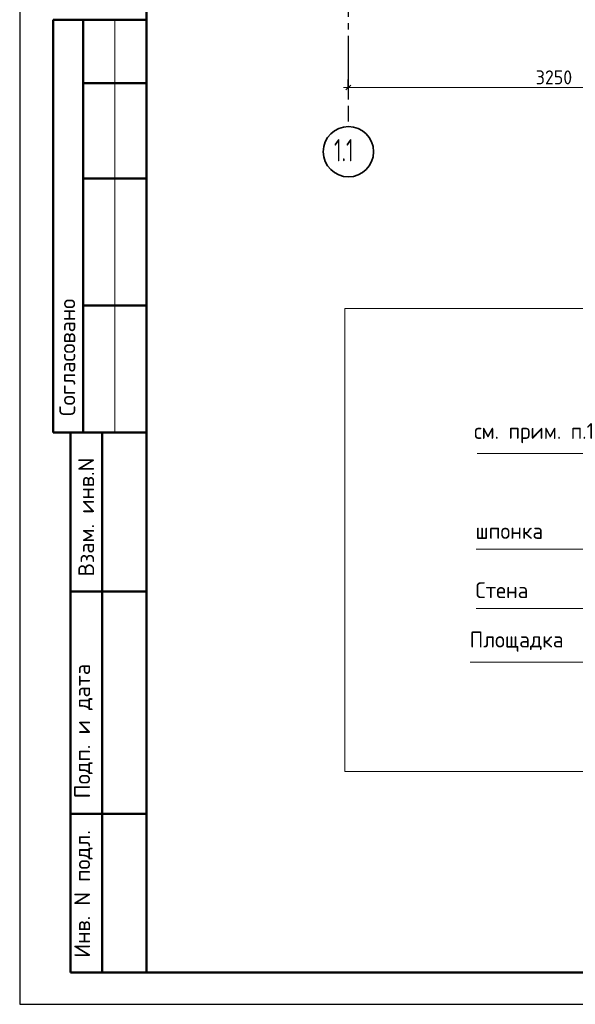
# Model space of a CAD drawing. Header units: millimetres. Extents: x 0 to 21000, y 0 to 14850.
# Tile 1 of 17: x 0 to 4376, y 0 to 7751. Entities that reach past the tile are written whole.
import ezdxf

# ---------------------------------------------------------------- set-up
doc = ezdxf.new("R2010")
doc.units = ezdxf.units.MM
doc.linetypes.add('______5', pattern=[550, 400, -50, 50, -50])
for name, color, linetype, lineweight in [('Standard', 7, 'Continuous', 25), ('Позиционная метка линия выноска', 7, 'Continuous', 13), ('Размерная линия_ общее', 7, 'Continuous', 13), ('Текст_ общее', 7, 'Continuous', 25)]:
    doc.layers.add(name, color=color, linetype=linetype, lineweight=lineweight)
doc.layers.add('Оси', color=7, linetype='______5', true_color=0x656565)
doc.styles.add('ISOCPEUR', font='txt')

msp = doc.modelspace()

# ---------------------------------------------------------------- linework, layer by layer
at = {"layer": 'Standard', "color": 7, "linetype": 'Continuous', "lineweight": 25, "transparency": 33554687}
msp.add_line((1000, 14600), (1000, 529.1), dxfattribs=at)
at = {"layer": 'Standard', "color": 7, "linetype": 'Continuous', "lineweight": 50, "transparency": 33554687}
for p, q in [((3.1, 7750), (0, 7750)), ((1000, 7750), (263.4, 7750)), ((263.4, 7750), (263.4, 4500)), ((263.4, 7750), (263.4, 4500)), ((500, 7750), (500, 4500)), ((1000, 7250), (500, 7250)), ((1000, 6500), (500, 6500)), ((1000, 5500), (500, 5500)), ((0, 4500), (3.1, 4500)), ((263.4, 4500), (1000, 4500)), ((400, 250), (400, 4500)), ((400, 250), (400, 4500)), ((650, 250), (650, 4500)), ((400, 3250), (1000, 3250)), ((400, 1500), (1000, 1500)), ((1000, 250), (400, 250))]:
    msp.add_line(p, q, dxfattribs=at)
at = {"layer": 'Standard', "color": 7, "linetype": 'Continuous', "lineweight": 13, "transparency": 33554687}
msp.add_line((750, 7750), (750, 4500), dxfattribs=at)
at = {"layer": 'Standard', "color": 7, "linetype": 'Continuous', "lineweight": 25, "transparency": 33554687}
msp.add_lwpolyline([(0, 0), (21000, 0), (21000, 14850), (0, 14850), (0, 0)], close=True, dxfattribs=at)
at = {"layer": 'Standard', "color": 7, "linetype": 'Continuous', "lineweight": 13, "transparency": 33554687}
for points in [[(21000, 14850), (0, 14850), (0, 0), (21000, 0), (21000, 14850)], [(8092.9, 5476.9), (2560.1, 5476.9), (2560.1, 1833.8), (8092.9, 1833.8), (8092.9, 5476.9)]]:
    msp.add_lwpolyline(points, dxfattribs=at)
at = {"layer": 'Standard', "color": 7, "linetype": 'Continuous', "lineweight": 50, "transparency": 33554687}
msp.add_lwpolyline([(1000, 14600), (20750, 14600), (20750, 250), (1000, 250), (1000, 14600)], close=True, dxfattribs=at)
at = {"layer": 'Оси', "color": 8, "linetype": '______5', "lineweight": -3, "transparency": 33554687}
msp.add_line((2588.4, 12573.7), (2588.4, 6949.1), dxfattribs=at)
at = {"layer": 'Оси', "color": 7, "linetype": 'Continuous', "lineweight": 35, "transparency": 33554687}
msp.add_circle((2589.7, 6711.6), 198.1, dxfattribs=at)
at = {"layer": 'Позиционная метка линия выноска', "color": 7, "linetype": 'Continuous', "lineweight": 13, "transparency": 33554687}
for p, q in [((3595, 3582.1), (5151.5, 3582.1)), ((3595, 3115.4), (4492, 3115.4))]:
    msp.add_line(p, q, dxfattribs=at)
at = {"layer": 'Размерная линия_ общее', "color": 7, "linetype": 'Continuous', "lineweight": 13, "transparency": 33554687}
for q in [(2550.9, 7216.6), (5838.4, 7216.6)]:
    msp.add_line((2588.4, 7216.6), q, dxfattribs=at)
at = {"layer": 'Размерная линия_ общее', "color": 7, "linetype": 'Continuous', "lineweight": 25, "transparency": 33554687}
msp.add_line((2569.7, 7197.8), (2607.2, 7235.3), dxfattribs=at)
at = {"layer": 'Размерная линия_ общее', "color": 253, "linetype": 'Continuous', "lineweight": -3, "true_color": 0xa0a0a0, "transparency": 33554687}
for q in [(2588.4, 7279.1), (2588.4, 7259.8), (2588.4, 7154.1)]:
    msp.add_line((2588.4, 7216.6), q, dxfattribs=at)
at = {"layer": 'Текст_ общее', "color": 7, "linetype": 'Continuous', "lineweight": 13, "transparency": 33554687}
for points in [[(4847.1, 3783), (4847.1, 4334.7), (3603.9, 4334.7)], [(5519.2, 3226.3), (5519.2, 2693), (3549.2, 2693)]]:
    msp.add_lwpolyline(points, dxfattribs=at)

# ---------------------------------------------------------------- texts
at = {"layer": 'Standard', "color": 7, "linetype": 'Continuous', "lineweight": 50, "transparency": 33554687, "char_height": 125, "attachment_point": 7, "rotation": 90, "style": 'ISOCPEUR'}
for s, insert, width in [('\\A1;{\\fISOCPEUR|i0|b0;\\H125.000000;\\W1.000000;\\C7;Согласовано}\\P', (437.5, 4630.7), 1035.938), ('\\A1;{\\fISOCPEUR|i0|b0;\\H125.000000;\\W1.000000;\\C7;Взам. инв.N}\\P', (586.5, 3367.9), 954.549), ('\\A1;{\\fISOCPEUR|i0|b0;\\H125.000000;\\W1.000000;\\C7;Подп. и дата}\\P', (574.7, 1621.1), 1098.529), ('\\A1;{\\fISOCPEUR|i0|b0;\\H125.000000;\\W1.000000;\\C7;Инв. N подл.}\\P', (574.7, 367), 1010.897)]:
    msp.add_mtext(s, dxfattribs=dict(at, insert=insert, width=width))
at = {"layer": 'Оси', "color": 7, "linetype": 'Continuous', "lineweight": 35, "transparency": 33554687, "insert": (2475.9, 6635.5), "char_height": 175, "width": 287.287, "attachment_point": 7, "style": 'ISOCPEUR'}
msp.add_mtext('\\W0.68;1.1', dxfattribs=at)
at = {"layer": 'Размерная линия_ общее', "color": 7, "linetype": 'Continuous', "lineweight": 25, "transparency": 33554687, "insert": (4064.9, 7241.6), "char_height": 110, "width": 359.047, "attachment_point": 7, "style": 'ISOCPEUR'}
msp.add_mtext('\\W0.93;3250', dxfattribs=at)
at = {"layer": 'Текст_ общее', "color": 7, "linetype": 'Continuous', "lineweight": 25, "transparency": 33554687, "char_height": 125, "attachment_point": 7, "style": 'ISOCPEUR'}
for s, insert, width in [('\\W0.95;см. прим. п.1', (3578.9, 4416.6), 1008.908), ('\\W0.96;шпонка', (3590, 3664), 621.956), ('\\W0.95;Стена', (3590, 3197.4), 534.063), ('\\W0.97;Площадка', (3544.2, 2774.9), 835.099)]:
    msp.add_mtext(s, dxfattribs=dict(at, insert=insert, width=width))

doc.saveas('drawing.dxf')
